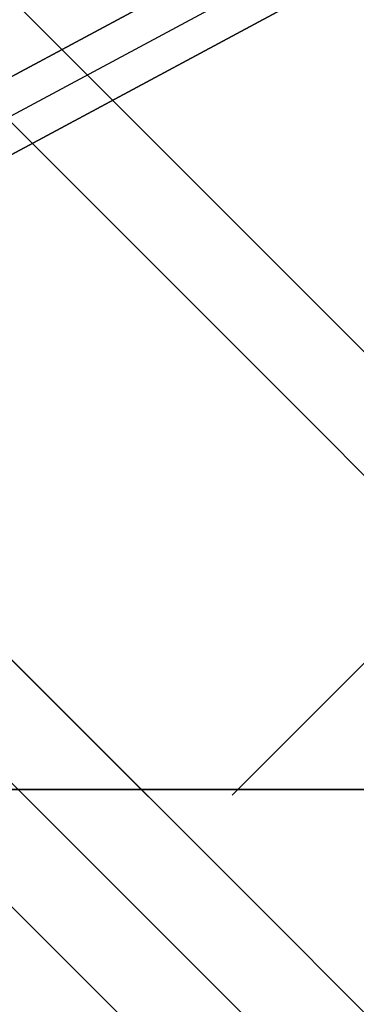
# Model space of a CAD drawing. Header units: millimetres. Extents: x -630 to 192, y -7 to 1615.
# Tile 15 of 249: x -602.49 to -599.59, y -1.85 to 6.62. Entities that reach past the tile are written whole.
import ezdxf

# ---------------------------------------------------------------- set-up
doc = ezdxf.new("R2010")
doc.units = ezdxf.units.MM
doc.header["$MEASUREMENT"] = 0
doc.layers.add('OVIDIO 160x80x72h', color=7, linetype='Continuous')

msp = doc.modelspace()

# ---------------------------------------------------------------- linework, layer by layer
at = {"layer": 'OVIDIO 160x80x72h', "extrusion": (0.202852, 0.108979, 0.973126)}
for points in [[(290.563, 519.5545), (290.563, 680.2104)], [(290.563, 680.2104), (290.563, 519.5545)], [(290.2675, 680.2104), (290.2675, 519.5545)], [(289.9721, 519.5545), (289.9721, 680.2104)], [(289.9721, 680.2104), (289.9721, 519.5545)]]:
    msp.add_lwpolyline(points, dxfattribs=at)
at = {"layer": 'OVIDIO 160x80x72h', "extrusion": (-0.26556, 0.881185, 0.391139)}
for points in [[(532.4615, 531.9455), (578.7818, 592.0638)], [(578.7818, 592.0638), (532.4615, 531.9455)]]:
    msp.add_lwpolyline(points, dxfattribs=at)
at = {"layer": 'OVIDIO 160x80x72h', "extrusion": (-0.265507, 0.881208, 0.391124)}
for points in [[(578.0692, 592.6182), (532.4494, 533.3981)], [(532.4494, 533.3981), (578.0692, 592.6182)]]:
    msp.add_lwpolyline(points, dxfattribs=at)
at = {"layer": 'OVIDIO 160x80x72h'}
for points in [[(-564.4673, 36.1416), (-600.6586, -0.0497)], [(-595.8983, -5.5422), (-628.4246, 26.9841)], [(-628.4246, 26.9841), (-595.8983, -5.5422)], [(-596.4287, -6.0725), (-628.9549, 26.4538)], [(-629.4852, 25.9234), (-596.959, -6.6028)], [(-596.959, -6.6028), (-629.4852, 25.9234)], [(-601.3784, -0.0621), (-622.9445, 21.504)], [(-602.4391, -1.1227), (-624.0052, 20.4434)]]:
    msp.add_lwpolyline(points, dxfattribs=at)
at = {"layer": 'OVIDIO 160x80x72h', "extrusion": (0, 1, 0)}
for points in [[(603.7905, 719.8662), (219.1111, 719.8662)], [(603.7905, 721.3662), (219.1111, 721.3662)], [(219.1111, 719.8662), (603.7905, 719.8662)], [(219.1111, 721.3662), (603.7905, 721.3662)], [(603.7919, 719.481), (219.1111, 719.481)], [(219.1111, 717.5773), (603.411, 717.5773)], [(603.411, 717.5773), (219.1111, 717.5773)], [(603.7905, 719.8257), (219.1111, 719.8257)]]:
    msp.add_lwpolyline(points, dxfattribs=at)
at = {"layer": 'OVIDIO 160x80x72h', "extrusion": (-7.53877e-07, 1, 0)}
for points in [[(219.1111, 718.9195), (603.411, 718.9189)], [(603.411, 718.9189), (219.1111, 718.9195)]]:
    msp.add_lwpolyline(points, dxfattribs=at)
at = {"layer": 'OVIDIO 160x80x72h', "extrusion": (0.000231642, 0.999884, -0.015217)}
for points in [[(606.8597, 719.8631), (595.897, -0.2203)], [(595.897, -0.2203), (606.8597, 719.8631)], [(607.9201, 719.847), (596.9574, -0.2364)], [(596.9574, -0.2364), (607.9201, 719.847)]]:
    msp.add_lwpolyline(points, dxfattribs=at)
at = {"layer": 'OVIDIO 160x80x72h', "extrusion": (0.999884, 0.000231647, 0.015199)}
for points in [[(-5.3988, 8.8825), (5.5775, 728.9895)], [(5.5775, 728.9895), (-5.3988, 8.8825)]]:
    msp.add_lwpolyline(points, dxfattribs=at)
at = {"layer": 'OVIDIO 160x80x72h', "extrusion": (0.999884, 0.000231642, 0.015217)}
for points in [[(-5.551, 8.9051), (5.4119, 729.0021)], [(-7.0508, 8.9288), (3.912, 729.0191)]]:
    msp.add_lwpolyline(points, dxfattribs=at)
at = {"layer": 'OVIDIO 160x80x72h', "extrusion": (0.999885, 0.000231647, 0.015188)}
for points in [[(-6.4563, 8.8895), (4.5281, 728.9866)], [(4.5281, 728.9866), (-6.4563, 8.8895)]]:
    msp.add_lwpolyline(points, dxfattribs=at)
at = {"layer": 'OVIDIO 160x80x72h', "extrusion": (-0.015219, 0.015219, 0.999768)}
for points in [[(-595.8313, -5.6775), (-595.8226, -5.6861), (-595.8135, -5.6945), (-595.8043, -5.7027), (-595.7947, -5.7107), (-595.785, -5.7184), (-595.775, -5.726), (-595.7648, -5.7333), (-595.7545, -5.7404), (-595.7439, -5.7473), (-595.7331, -5.7539), (-595.7221, -5.7602), (-595.711, -5.7662), (-595.6997, -5.772), (-595.6882, -5.7775), (-595.6766, -5.7827), (-595.6649, -5.7876), (-595.6531, -5.7922), (-595.6411, -5.7965), (-595.6291, -5.8005), (-595.617, -5.8042), (-595.6048, -5.8075), (-595.5925, -5.8106), (-595.5802, -5.8133), (-595.5679, -5.8158), (-595.5555, -5.8179), (-595.5432, -5.8196), (-595.5308, -5.8211), (-595.5184, -5.8223), (-595.5061, -5.8231), (-595.4938, -5.8237), (-595.4816, -5.8239), (-595.4694, -5.8239), (-595.4571, -5.8235), (-595.4449, -5.8228), (-595.4326, -5.8219), (-595.4203, -5.8206), (-595.4079, -5.819), (-595.3956, -5.8171), (-595.3833, -5.8149), (-595.371, -5.8124), (-595.3587, -5.8095), (-595.3465, -5.8064), (-595.3343, -5.8029), (-595.3222, -5.7991), (-595.3102, -5.795), (-595.2982, -5.7906), (-595.2864, -5.7858), (-595.2747, -5.7808), (-595.2632, -5.7755), (-595.2517, -5.7699), (-595.2405, -5.764), (-595.2293, -5.7578), (-595.2184, -5.7514), (-595.2076, -5.7446), (-595.1971, -5.7377), (-595.1867, -5.7304), (-595.1766, -5.723), (-595.1666, -5.7153), (-595.1569, -5.7073), (-595.1474, -5.6992), (-595.1382, -5.6909), (-595.1292, -5.6823), (-595.1204, -5.6736), (-595.112, -5.6647)], [(-596.8919, -6.7383), (-596.8557, -6.7736), (-596.8186, -6.808), (-596.7805, -6.8415), (-596.7416, -6.8741), (-596.7018, -6.9056), (-596.6612, -6.9362), (-596.6199, -6.9658), (-596.5778, -6.9943), (-596.535, -7.0217), (-596.4916, -7.048), (-596.4475, -7.0731), (-596.4029, -7.0971), (-596.3578, -7.1199), (-596.3123, -7.1415), (-596.2663, -7.162), (-596.2199, -7.1812), (-596.1732, -7.1992), (-596.1262, -7.2159), (-596.079, -7.2314), (-596.0316, -7.2457), (-595.9841, -7.2588), (-595.9364, -7.2706), (-595.8888, -7.2813), (-595.8411, -7.2907), (-595.7935, -7.2989), (-595.7459, -7.3059), (-595.6985, -7.3117), (-595.6512, -7.3164), (-595.6042, -7.3199), (-595.5574, -7.3223), (-595.5108, -7.3237), (-595.4646, -7.3239), (-595.4184, -7.323), (-595.3718, -7.3211), (-595.3249, -7.3181), (-595.2779, -7.3139), (-595.2306, -7.3086), (-595.1832, -7.3021), (-595.1357, -7.2944), (-595.0881, -7.2856), (-595.0405, -7.2755), (-594.9929, -7.2643), (-594.9454, -7.2518), (-594.898, -7.238), (-594.8507, -7.2231), (-594.8036, -7.2069), (-594.7568, -7.1894), (-594.7103, -7.1708), (-594.6641, -7.1509), (-594.6184, -7.1298), (-594.573, -7.1076), (-594.5282, -7.0841), (-594.4839, -7.0594), (-594.4401, -7.0337), (-594.397, -7.0067), (-594.3545, -6.9787), (-594.3128, -6.9496), (-594.2718, -6.9194), (-594.2316, -6.8882), (-594.1922, -6.856), (-594.1537, -6.8228), (-594.1161, -6.7888), (-594.0794, -6.7538), (-594.0437, -6.718)]]:
    msp.add_lwpolyline(points, dxfattribs=at)

doc.saveas('drawing.dxf')
